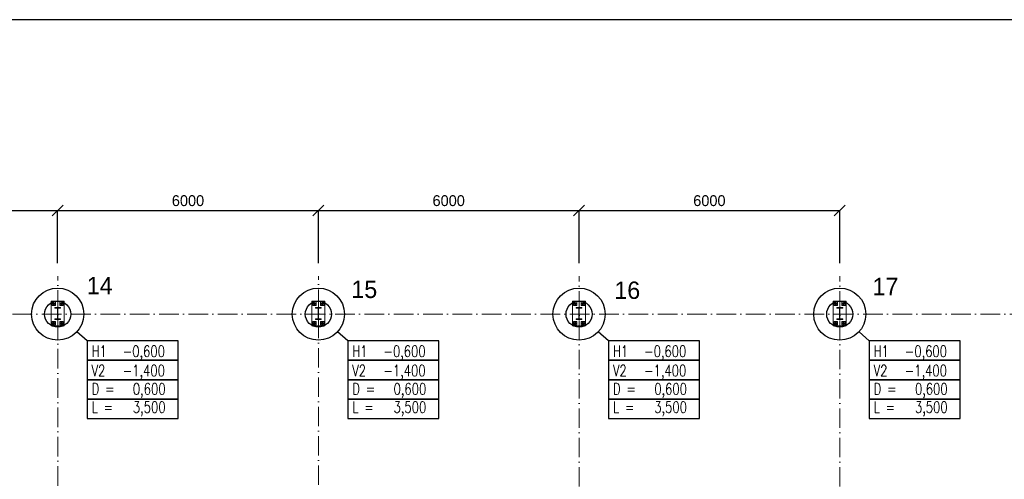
# Model space of a CAD drawing. Header units: millimetres. Extents: x -189 to 208706, y -45399 to 29996.
# Tile 12 of 16: x 44483 to 67145, y 19411 to 29996. Entities that reach past the tile are written whole.
import ezdxf

# ---------------------------------------------------------------- set-up
doc = ezdxf.new("R2010")
doc.units = ezdxf.units.MM
doc.header["$LTSCALE"] = 0.5
doc.linetypes.add('ACAD_ISO10W100', pattern=[18, 12, -3, 0, -3])
doc.linetypes.add('XKITLINE00', pattern=[0])
for name, color, linetype in [('CISLA', 2, 'Continuous'), ('KOTY', 4, 'Continuous'), ('PILOTY', 2, 'Continuous')]:
    doc.layers.add(name, color=color, linetype=linetype)
doc.layers.add('Mřížka', color=4, linetype='ACAD_ISO10W100', lineweight=0)
doc.layers.add('Položka', color=1, linetype='Continuous', lineweight=0)
doc.styles.add('RomanS', font='romans.shx')
doc.dimstyles.new('ISO-25', dxfattribs={"dimscale": 100, "dimtxt": 2.5, "dimasz": 2.5, "dimexe": 0, "dimexo": 3, "dimgap": 1, "dimtad": 3, "dimdec": 0, "dimtxsty": 'Standard', "dimblk": 'OBLIQUE', "dimcen": 2.5, "dimclrd": 256, "dimclre": 256, "dimadec": 0, "dimazin": 0, "dimtfac": 1, "dimtdec": 0, "dimtmove": 0, "dimatfit": 3, "dimfxl": 0, "dimlwd": -1, "dimlwe": -1, "dimarcsym": 0})

# ---------------------------------------------------------------- blocks, each defined once
blk = doc.blocks.new('_Oblique')
at = {"color": 0, "linetype": 'ByBlock', "lineweight": -2}
blk.add_line((-0.5, -0.5), (0.5, 0.5), dxfattribs=at)
blk = doc.blocks.new('*D9')
at = {"layer": 'Defpoints', "color": 0}
for p in [(45357, 25602), (39357, 24092), (45357, 24092)]:
    blk.add_point(p, dxfattribs=at)
at = {"layer": 'KOTY'}
for p, q in [((39357, 24392), (39357, 25602)), ((39357, 25602), (45357, 25602)), ((45357, 24392), (45357, 25602))]:
    blk.add_line(p, q, dxfattribs=at)
at = {"layer": 'KOTY', "xscale": 250, "yscale": 250, "zscale": 250, "rotation": 180}
blk.add_blockref('_Oblique', (39357, 25602), dxfattribs=at)
at = {"layer": 'KOTY', "xscale": 250, "yscale": 250, "zscale": 250}
blk.add_blockref('_Oblique', (45357, 25602), dxfattribs=at)
at = {"layer": 'KOTY', "color": 0, "insert": (42357, 25827), "char_height": 250, "attachment_point": 5}
blk.add_mtext('6000', dxfattribs=at)
blk = doc.blocks.new('*D10')
at = {"layer": 'Defpoints', "color": 0}
for p in [(51357, 25602), (45357, 24092), (51357, 24092)]:
    blk.add_point(p, dxfattribs=at)
at = {"layer": 'KOTY'}
for p, q in [((45357, 24392), (45357, 25602)), ((45357, 25602), (51357, 25602)), ((51357, 24392), (51357, 25602))]:
    blk.add_line(p, q, dxfattribs=at)
at = {"layer": 'KOTY', "xscale": 250, "yscale": 250, "zscale": 250, "rotation": 180}
blk.add_blockref('_Oblique', (45357, 25602), dxfattribs=at)
at = {"layer": 'KOTY', "xscale": 250, "yscale": 250, "zscale": 250}
blk.add_blockref('_Oblique', (51357, 25602), dxfattribs=at)
at = {"layer": 'KOTY', "color": 0, "insert": (48357, 25827), "char_height": 250, "attachment_point": 5}
blk.add_mtext('6000', dxfattribs=at)
blk = doc.blocks.new('*D11')
at = {"layer": 'Defpoints', "color": 0}
for p in [(57357, 25602), (51357, 24092), (57357, 24092)]:
    blk.add_point(p, dxfattribs=at)
at = {"layer": 'KOTY'}
for p, q in [((51357, 24392), (51357, 25602)), ((51357, 25602), (57357, 25602)), ((57357, 24392), (57357, 25602))]:
    blk.add_line(p, q, dxfattribs=at)
at = {"layer": 'KOTY', "xscale": 250, "yscale": 250, "zscale": 250, "rotation": 180}
blk.add_blockref('_Oblique', (51357, 25602), dxfattribs=at)
at = {"layer": 'KOTY', "xscale": 250, "yscale": 250, "zscale": 250}
blk.add_blockref('_Oblique', (57357, 25602), dxfattribs=at)
at = {"layer": 'KOTY', "color": 0, "insert": (54357, 25827), "char_height": 250, "attachment_point": 5}
blk.add_mtext('6000', dxfattribs=at)
blk = doc.blocks.new('*D12')
at = {"layer": 'Defpoints', "color": 0}
for p in [(63357, 25602), (57357, 24092), (63357, 24092)]:
    blk.add_point(p, dxfattribs=at)
at = {"layer": 'KOTY'}
for p, q in [((57357, 24392), (57357, 25602)), ((57357, 25602), (63357, 25602)), ((63357, 24392), (63357, 25602))]:
    blk.add_line(p, q, dxfattribs=at)
at = {"layer": 'KOTY', "xscale": 250, "yscale": 250, "zscale": 250, "rotation": 180}
blk.add_blockref('_Oblique', (57357, 25602), dxfattribs=at)
at = {"layer": 'KOTY', "xscale": 250, "yscale": 250, "zscale": 250}
blk.add_blockref('_Oblique', (63357, 25602), dxfattribs=at)
at = {"layer": 'KOTY', "color": 0, "insert": (60357, 25827), "char_height": 250, "attachment_point": 5}
blk.add_mtext('6000', dxfattribs=at)

msp = doc.modelspace()

# ---------------------------------------------------------------- linework, layer by layer
for p, q in [((71867.8, 29995.9), (-188.7, 29995.9)), ((46032.9, 22598.8), (45800.5, 22810.9)), ((52032.9, 22598.8), (51800.5, 22810.9)), ((58032.9, 22598.8), (57800.5, 22810.9)), ((64032.9, 22598.8), (63800.5, 22810.9))]:
    msp.add_line(p, q)
at = {"linetype": 'Continuous'}
for points in [[(46032.9, 22598.8), (46032.9, 22152.1), (48129, 22152.1), (48129, 22598.8)], [(52032.9, 22598.8), (52032.9, 22152.1), (54129, 22152.1), (54129, 22598.8)], [(58032.9, 22598.8), (58032.9, 22152.1), (60129, 22152.1), (60129, 22598.8)], [(64032.9, 22598.8), (64032.9, 22152.1), (66129, 22152.1), (66129, 22598.8)], [(46032.9, 22152.1), (46032.9, 21705.5), (48129, 21705.5), (48129, 22152.1)], [(52032.9, 22152.1), (52032.9, 21705.5), (54129, 21705.5), (54129, 22152.1)], [(58032.9, 22152.1), (58032.9, 21705.5), (60129, 21705.5), (60129, 22152.1)], [(64032.9, 22152.1), (64032.9, 21705.5), (66129, 21705.5), (66129, 22152.1)], [(46032.9, 21705.5), (46032.9, 21258.9), (48129, 21258.9), (48129, 21705.5)], [(52032.9, 21705.5), (52032.9, 21258.9), (54129, 21258.9), (54129, 21705.5)], [(58032.9, 21705.5), (58032.9, 21258.9), (60129, 21258.9), (60129, 21705.5)], [(64032.9, 21705.5), (64032.9, 21258.9), (66129, 21258.9), (66129, 21705.5)], [(46032.9, 21258.9), (46032.9, 20812.3), (48129, 20812.3), (48129, 21258.9)], [(52032.9, 21258.9), (52032.9, 20812.3), (54129, 20812.3), (54129, 21258.9)], [(58032.9, 21258.9), (58032.9, 20812.3), (60129, 20812.3), (60129, 21258.9)], [(64032.9, 21258.9), (64032.9, 20812.3), (66129, 20812.3), (66129, 21258.9)]]:
    msp.add_lwpolyline(points, close=True, dxfattribs=at)
at = {"layer": 'Mřížka', "lineweight": 15, "ltscale": 75}
for p, q in [((45357.3, 5761.8), (45357.3, 24092.1)), ((51357.3, -970.4), (51357.3, 24092.1)), ((57357.3, -1008.9), (57357.3, 24092.1)), ((63357.3, -1008.9), (63357.3, 24092.1)), ((3136.8, 23215.3), (68450.2, 23215.3))]:
    msp.add_line(p, q, dxfattribs=at)
at = {"layer": 'PILOTY'}
for centre, radius in [((45357.3, 23215.3), 600), ((51357.3, 23215.3), 600), ((57357.3, 23215.3), 600), ((63357.3, 23215.3), 600), ((45357.3, 23215.3), 300), ((51357.3, 23215.3), 300), ((57357.3, 23215.3), 300), ((63357.3, 23215.3), 300)]:
    msp.add_circle(centre, radius, dxfattribs=at)
at = {"layer": 'Položka', "linetype": 'XKITLINE00', "lineweight": 0}
for p, q in [((45207.3, 23515.3), (45207.3, 22945.3)), ((45207.3, 23515.3), (45507.3, 23515.3)), ((45227.3, 23495.3), (45307.3, 23495.3)), ((45227.3, 23415.3), (45227.3, 23495.3)), ((45307.3, 23415.3), (45227.3, 23415.3)), ((45247.7, 23466.6), (45267.3, 23477.9)), ((45247.7, 23444), (45247.7, 23466.6)), ((45267.3, 23432.7), (45247.7, 23444)), ((45267.3, 23477.9), (45286.9, 23466.6)), ((45286.9, 23444), (45267.3, 23432.7)), ((45286.9, 23466.6), (45286.9, 23444)), ((45289.8, 23365.3), (45424.8, 23365.3)), ((45289.8, 23355.1), (45289.8, 23365.3)), ((45289.8, 23365.3), (45424.8, 23365.3)), ((45289.8, 23355.1), (45289.8, 23365.3)), ((45339, 23355.1), (45289.8, 23355.1)), ((45339, 23355.1), (45289.8, 23355.1)), ((45307.3, 23495.3), (45307.3, 23415.3)), ((45344.7, 23354), (45339, 23355.1)), ((45344.7, 23354), (45339, 23355.1)), ((45354, 23340.1), (45352.8, 23345.9)), ((45354, 23340.1), (45352.8, 23345.9)), ((45377.4, 23365.3), (45353.7, 23341.6)), ((45361.7, 23345.9), (45360.6, 23340.1)), ((45361.7, 23345.9), (45360.6, 23340.1)), ((45375.6, 23355.1), (45369.8, 23354)), ((45375.6, 23355.1), (45369.8, 23354)), ((45424.8, 23355.1), (45375.6, 23355.1)), ((45424.8, 23355.1), (45375.6, 23355.1)), ((45407.3, 23495.3), (45487.3, 23495.3)), ((45407.3, 23415.3), (45407.3, 23495.3)), ((45487.3, 23415.3), (45407.3, 23415.3)), ((45424.8, 23365.3), (45424.8, 23355.1)), ((45424.8, 23365.3), (45424.8, 23355.1)), ((45427.7, 23466.6), (45447.3, 23477.9)), ((45427.7, 23444), (45427.7, 23466.6)), ((45447.3, 23432.7), (45427.7, 23444)), ((45447.3, 23477.9), (45466.9, 23466.6)), ((45466.9, 23444), (45447.3, 23432.7)), ((45466.9, 23466.6), (45466.9, 23444)), ((45487.3, 23495.3), (45487.3, 23415.3)), ((45507.3, 23515.3), (45507.3, 22945.3)), ((51207.3, 23515.3), (51207.3, 22945.3)), ((51207.3, 23515.3), (51507.3, 23515.3)), ((51227.3, 23495.3), (51307.3, 23495.3)), ((51227.3, 23415.3), (51227.3, 23495.3)), ((51307.3, 23415.3), (51227.3, 23415.3)), ((51247.7, 23466.6), (51267.3, 23477.9)), ((51247.7, 23444), (51247.7, 23466.6)), ((51267.3, 23432.7), (51247.7, 23444)), ((51267.3, 23477.9), (51286.9, 23466.6)), ((51286.9, 23444), (51267.3, 23432.7)), ((51286.9, 23466.6), (51286.9, 23444)), ((51289.8, 23365.3), (51424.8, 23365.3)), ((51289.8, 23355.1), (51289.8, 23365.3)), ((51289.8, 23365.3), (51424.8, 23365.3)), ((51289.8, 23355.1), (51289.8, 23365.3)), ((51339, 23355.1), (51289.8, 23355.1)), ((51339, 23355.1), (51289.8, 23355.1)), ((51307.3, 23495.3), (51307.3, 23415.3)), ((51344.7, 23354), (51339, 23355.1)), ((51344.7, 23354), (51339, 23355.1)), ((51354, 23340.1), (51352.8, 23345.9)), ((51354, 23340.1), (51352.8, 23345.9)), ((51361.7, 23345.9), (51360.6, 23340.1)), ((51361.7, 23345.9), (51360.6, 23340.1)), ((51375.6, 23355.1), (51369.8, 23354)), ((51375.6, 23355.1), (51369.8, 23354)), ((51424.8, 23355.1), (51375.6, 23355.1)), ((51424.8, 23355.1), (51375.6, 23355.1)), ((51407.3, 23495.3), (51487.3, 23495.3)), ((51407.3, 23415.3), (51407.3, 23495.3)), ((51487.3, 23415.3), (51407.3, 23415.3)), ((51424.8, 23365.3), (51424.8, 23355.1)), ((51424.8, 23365.3), (51424.8, 23355.1)), ((51427.7, 23466.6), (51447.3, 23477.9)), ((51427.7, 23444), (51427.7, 23466.6)), ((51447.3, 23432.7), (51427.7, 23444)), ((51447.3, 23477.9), (51466.9, 23466.6)), ((51466.9, 23444), (51447.3, 23432.7)), ((51466.9, 23466.6), (51466.9, 23444)), ((51487.3, 23495.3), (51487.3, 23415.3)), ((51507.3, 23515.3), (51507.3, 22945.3)), ((57207.3, 23515.3), (57207.3, 22945.3)), ((57207.3, 23515.3), (57507.3, 23515.3)), ((57227.3, 23495.3), (57307.3, 23495.3)), ((57227.3, 23415.3), (57227.3, 23495.3)), ((57307.3, 23415.3), (57227.3, 23415.3)), ((57247.7, 23466.6), (57267.3, 23477.9)), ((57247.7, 23444), (57247.7, 23466.6)), ((57267.3, 23432.7), (57247.7, 23444)), ((57267.3, 23477.9), (57286.9, 23466.6)), ((57286.9, 23444), (57267.3, 23432.7)), ((57286.9, 23466.6), (57286.9, 23444)), ((57289.8, 23365.3), (57424.8, 23365.3)), ((57289.8, 23355.1), (57289.8, 23365.3)), ((57289.8, 23365.3), (57424.8, 23365.3)), ((57289.8, 23355.1), (57289.8, 23365.3)), ((57339, 23355.1), (57289.8, 23355.1)), ((57339, 23355.1), (57289.8, 23355.1)), ((57307.3, 23495.3), (57307.3, 23415.3)), ((57344.7, 23354), (57339, 23355.1)), ((57344.7, 23354), (57339, 23355.1)), ((57354, 23340.1), (57352.8, 23345.9)), ((57354, 23340.1), (57352.8, 23345.9)), ((57361.7, 23345.9), (57360.6, 23340.1)), ((57361.7, 23345.9), (57360.6, 23340.1)), ((57375.6, 23355.1), (57369.8, 23354)), ((57375.6, 23355.1), (57369.8, 23354)), ((57424.8, 23355.1), (57375.6, 23355.1)), ((57424.8, 23355.1), (57375.6, 23355.1)), ((57407.3, 23495.3), (57487.3, 23495.3)), ((57407.3, 23415.3), (57407.3, 23495.3)), ((57487.3, 23415.3), (57407.3, 23415.3)), ((57424.8, 23365.3), (57424.8, 23355.1)), ((57424.8, 23365.3), (57424.8, 23355.1)), ((57427.7, 23466.6), (57447.3, 23477.9)), ((57427.7, 23444), (57427.7, 23466.6)), ((57447.3, 23432.7), (57427.7, 23444)), ((57447.3, 23477.9), (57466.9, 23466.6)), ((57466.9, 23444), (57447.3, 23432.7)), ((57466.9, 23466.6), (57466.9, 23444)), ((57487.3, 23495.3), (57487.3, 23415.3)), ((57507.3, 23515.3), (57507.3, 22945.3)), ((63207.3, 23515.3), (63207.3, 22945.3)), ((63207.3, 23515.3), (63507.3, 23515.3)), ((63227.3, 23495.3), (63307.3, 23495.3)), ((63227.3, 23415.3), (63227.3, 23495.3)), ((63307.3, 23415.3), (63227.3, 23415.3)), ((63247.7, 23466.6), (63267.3, 23477.9)), ((63247.7, 23444), (63247.7, 23466.6)), ((63267.3, 23432.7), (63247.7, 23444)), ((63267.3, 23477.9), (63286.9, 23466.6)), ((63286.9, 23444), (63267.3, 23432.7)), ((63286.9, 23466.6), (63286.9, 23444)), ((63289.8, 23365.3), (63424.8, 23365.3)), ((63289.8, 23355.1), (63289.8, 23365.3)), ((63289.8, 23365.3), (63424.8, 23365.3)), ((63289.8, 23355.1), (63289.8, 23365.3)), ((63339, 23355.1), (63289.8, 23355.1)), ((63339, 23355.1), (63289.8, 23355.1)), ((63307.3, 23495.3), (63307.3, 23415.3)), ((63344.7, 23354), (63339, 23355.1)), ((63344.7, 23354), (63339, 23355.1)), ((63354, 23340.1), (63352.8, 23345.9)), ((63354, 23340.1), (63352.8, 23345.9)), ((63363.1, 23348), (63354, 23338.8)), ((63361.7, 23345.9), (63360.6, 23340.1)), ((63361.7, 23345.9), (63360.6, 23340.1)), ((63380.5, 23365.3), (63367.7, 23352.5)), ((63375.6, 23355.1), (63369.8, 23354)), ((63375.6, 23355.1), (63369.8, 23354)), ((63424.8, 23355.1), (63375.6, 23355.1)), ((63424.8, 23355.1), (63375.6, 23355.1)), ((63407.3, 23495.3), (63487.3, 23495.3)), ((63407.3, 23415.3), (63407.3, 23495.3)), ((63487.3, 23415.3), (63407.3, 23415.3)), ((63424.8, 23365.3), (63424.8, 23355.1)), ((63424.8, 23365.3), (63424.8, 23355.1)), ((63427.7, 23466.6), (63447.3, 23477.9)), ((63427.7, 23444), (63427.7, 23466.6)), ((63447.3, 23432.7), (63427.7, 23444)), ((63447.3, 23477.9), (63466.9, 23466.6)), ((63466.9, 23444), (63447.3, 23432.7)), ((63466.9, 23466.6), (63466.9, 23444)), ((63487.3, 23495.3), (63487.3, 23415.3)), ((63507.3, 23515.3), (63507.3, 22945.3)), ((45352.8, 23114.8), (45354, 23120.5)), ((45352.8, 23114.8), (45354, 23120.5)), ((45354, 23120.5), (45354, 23340.1)), ((45354, 23120.5), (45354, 23340.1)), ((45360.6, 23120.5), (45360.6, 23340.1)), ((45360.6, 23120.5), (45360.6, 23340.1)), ((45360.6, 23120.5), (45361.7, 23114.8)), ((45360.6, 23120.5), (45361.7, 23114.8)), ((51352.8, 23114.8), (51354, 23120.5)), ((51352.8, 23114.8), (51354, 23120.5)), ((51354, 23120.5), (51354, 23340.1)), ((51354, 23120.5), (51354, 23340.1)), ((51360.6, 23120.5), (51360.6, 23340.1)), ((51360.6, 23120.5), (51360.6, 23340.1)), ((51360.6, 23120.5), (51361.7, 23114.8)), ((51360.6, 23120.5), (51361.7, 23114.8)), ((57352.8, 23114.8), (57354, 23120.5)), ((57352.8, 23114.8), (57354, 23120.5)), ((57354, 23120.5), (57354, 23340.1)), ((57354, 23120.5), (57354, 23340.1)), ((57360.6, 23226.7), (57354, 23220.1)), ((57360.6, 23120.5), (57360.6, 23340.1)), ((57360.6, 23120.5), (57360.6, 23340.1)), ((57360.6, 23120.5), (57361.7, 23114.8)), ((57360.6, 23120.5), (57361.7, 23114.8)), ((63352.8, 23114.8), (63354, 23120.5)), ((63352.8, 23114.8), (63354, 23120.5)), ((63354, 23120.5), (63354, 23340.1)), ((63354, 23120.5), (63354, 23340.1)), ((63360.6, 23120.5), (63360.6, 23340.1)), ((63360.6, 23120.5), (63360.6, 23340.1)), ((63360.6, 23120.5), (63361.7, 23114.8)), ((63360.6, 23120.5), (63361.7, 23114.8)), ((45207.3, 22945.3), (45507.3, 22945.3)), ((45227.3, 23045.3), (45307.3, 23045.3)), ((45227.3, 22965.3), (45227.3, 23045.3)), ((45307.3, 22965.3), (45227.3, 22965.3)), ((45247.7, 23016.6), (45267.3, 23027.9)), ((45247.7, 22994), (45247.7, 23016.6)), ((45267.3, 22982.7), (45247.7, 22994)), ((45267.3, 23027.9), (45286.9, 23016.6)), ((45286.9, 22994), (45267.3, 22982.7)), ((45286.9, 23016.6), (45286.9, 22994)), ((45289.8, 23105.5), (45339, 23105.5)), ((45289.8, 23095.3), (45289.8, 23105.5)), ((45289.8, 23105.5), (45339, 23105.5)), ((45289.8, 23095.3), (45289.8, 23105.5)), ((45424.8, 23095.3), (45289.8, 23095.3)), ((45424.8, 23095.3), (45289.8, 23095.3)), ((45307.3, 23045.3), (45307.3, 22965.3)), ((45339, 23105.5), (45344.7, 23106.7)), ((45339, 23105.5), (45344.7, 23106.7)), ((45369.8, 23106.7), (45375.6, 23105.5)), ((45369.8, 23106.7), (45375.6, 23105.5)), ((45375.6, 23105.5), (45424.8, 23105.5)), ((45375.6, 23105.5), (45424.8, 23105.5)), ((45407.3, 23045.3), (45487.3, 23045.3)), ((45407.3, 22965.3), (45407.3, 23045.3)), ((45487.3, 22965.3), (45407.3, 22965.3)), ((45424.8, 23105.5), (45424.8, 23095.3)), ((45424.8, 23105.5), (45424.8, 23095.3)), ((45427.7, 23016.6), (45447.3, 23027.9)), ((45427.7, 22994), (45427.7, 23016.6)), ((45447.3, 22982.7), (45427.7, 22994)), ((45447.3, 23027.9), (45466.9, 23016.6)), ((45466.9, 22994), (45447.3, 22982.7)), ((45466.9, 23016.6), (45466.9, 22994)), ((45487.3, 23045.3), (45487.3, 22965.3)), ((51207.3, 22945.3), (51507.3, 22945.3)), ((51227.3, 23045.3), (51307.3, 23045.3)), ((51227.3, 22965.3), (51227.3, 23045.3)), ((51307.3, 22965.3), (51227.3, 22965.3)), ((51247.7, 23016.6), (51267.3, 23027.9)), ((51247.7, 22994), (51247.7, 23016.6)), ((51267.3, 22982.7), (51247.7, 22994)), ((51267.3, 23027.9), (51286.9, 23016.6)), ((51286.9, 22994), (51267.3, 22982.7)), ((51286.9, 23016.6), (51286.9, 22994)), ((51289.8, 23105.5), (51339, 23105.5)), ((51289.8, 23095.3), (51289.8, 23105.5)), ((51289.8, 23105.5), (51339, 23105.5)), ((51289.8, 23095.3), (51289.8, 23105.5)), ((51424.8, 23095.3), (51289.8, 23095.3)), ((51424.8, 23095.3), (51289.8, 23095.3)), ((51307.3, 23045.3), (51307.3, 22965.3)), ((51339, 23105.5), (51344.7, 23106.7)), ((51339, 23105.5), (51344.7, 23106.7)), ((51364, 23111.4), (51347.9, 23095.3)), ((51369.8, 23106.7), (51375.6, 23105.5)), ((51369.8, 23106.7), (51375.6, 23105.5)), ((51375.6, 23105.5), (51424.8, 23105.5)), ((51375.6, 23105.5), (51424.8, 23105.5)), ((51407.3, 23045.3), (51487.3, 23045.3)), ((51407.3, 22965.3), (51407.3, 23045.3)), ((51487.3, 22965.3), (51407.3, 22965.3)), ((51424.8, 23105.5), (51424.8, 23095.3)), ((51424.8, 23105.5), (51424.8, 23095.3)), ((51427.7, 23016.6), (51447.3, 23027.9)), ((51427.7, 22994), (51427.7, 23016.6)), ((51447.3, 22982.7), (51427.7, 22994)), ((51447.3, 23027.9), (51466.9, 23016.6)), ((51466.9, 22994), (51447.3, 22982.7)), ((51466.9, 23016.6), (51466.9, 22994)), ((51487.3, 23045.3), (51487.3, 22965.3)), ((57207.3, 22945.3), (57507.3, 22945.3)), ((57227.3, 23045.3), (57307.3, 23045.3)), ((57227.3, 22965.3), (57227.3, 23045.3)), ((57307.3, 22965.3), (57227.3, 22965.3)), ((57247.7, 23016.6), (57267.3, 23027.9)), ((57247.7, 22994), (57247.7, 23016.6)), ((57267.3, 22982.7), (57247.7, 22994)), ((57267.3, 23027.9), (57286.9, 23016.6)), ((57286.9, 22994), (57267.3, 22982.7)), ((57286.9, 23016.6), (57286.9, 22994)), ((57289.8, 23105.5), (57339, 23105.5)), ((57289.8, 23095.3), (57289.8, 23105.5)), ((57289.8, 23105.5), (57339, 23105.5)), ((57289.8, 23095.3), (57289.8, 23105.5)), ((57424.8, 23095.3), (57289.8, 23095.3)), ((57424.8, 23095.3), (57289.8, 23095.3)), ((57307.3, 23045.3), (57307.3, 22965.3)), ((57339, 23105.5), (57344.7, 23106.7)), ((57339, 23105.5), (57344.7, 23106.7)), ((57369.8, 23106.7), (57375.6, 23105.5)), ((57369.8, 23106.7), (57375.6, 23105.5)), ((57375.6, 23105.5), (57424.8, 23105.5)), ((57375.6, 23105.5), (57424.8, 23105.5)), ((57407.3, 23045.3), (57487.3, 23045.3)), ((57407.3, 22965.3), (57407.3, 23045.3)), ((57487.3, 22965.3), (57407.3, 22965.3)), ((57424.8, 23105.5), (57424.8, 23095.3)), ((57424.8, 23105.5), (57424.8, 23095.3)), ((57427.7, 23016.6), (57447.3, 23027.9)), ((57427.7, 22994), (57427.7, 23016.6)), ((57447.3, 22982.7), (57427.7, 22994)), ((57447.3, 23027.9), (57466.9, 23016.6)), ((57466.9, 22994), (57447.3, 22982.7)), ((57466.9, 23016.6), (57466.9, 22994)), ((57487.3, 23045.3), (57487.3, 22965.3)), ((63207.3, 22945.3), (63507.3, 22945.3)), ((63227.3, 23045.3), (63307.3, 23045.3)), ((63227.3, 22965.3), (63227.3, 23045.3)), ((63307.3, 22965.3), (63227.3, 22965.3)), ((63247.7, 23016.6), (63267.3, 23027.9)), ((63247.7, 22994), (63247.7, 23016.6)), ((63267.3, 22982.7), (63247.7, 22994)), ((63267.3, 23027.9), (63286.9, 23016.6)), ((63286.9, 22994), (63267.3, 22982.7)), ((63286.9, 23016.6), (63286.9, 22994)), ((63289.8, 23105.5), (63339, 23105.5)), ((63289.8, 23095.3), (63289.8, 23105.5)), ((63289.8, 23105.5), (63339, 23105.5)), ((63289.8, 23095.3), (63289.8, 23105.5)), ((63424.8, 23095.3), (63289.8, 23095.3)), ((63424.8, 23095.3), (63289.8, 23095.3)), ((63307.3, 23045.3), (63307.3, 22965.3)), ((63339, 23105.5), (63344.7, 23106.7)), ((63339, 23105.5), (63344.7, 23106.7)), ((63369.8, 23106.7), (63375.6, 23105.5)), ((63369.8, 23106.7), (63375.6, 23105.5)), ((63375.6, 23105.5), (63424.8, 23105.5)), ((63375.6, 23105.5), (63424.8, 23105.5)), ((63407.3, 23045.3), (63487.3, 23045.3)), ((63407.3, 22965.3), (63407.3, 23045.3)), ((63487.3, 22965.3), (63407.3, 22965.3)), ((63424.8, 23105.5), (63424.8, 23095.3)), ((63424.8, 23105.5), (63424.8, 23095.3)), ((63427.7, 23016.6), (63447.3, 23027.9)), ((63427.7, 22994), (63427.7, 23016.6)), ((63447.3, 22982.7), (63427.7, 22994)), ((63447.3, 23027.9), (63466.9, 23016.6)), ((63466.9, 22994), (63447.3, 22982.7)), ((63466.9, 23016.6), (63466.9, 22994)), ((63487.3, 23045.3), (63487.3, 22965.3))]:
    msp.add_line(p, q, dxfattribs=at)
for centre, radius, start, end in [((45267.3, 23455.3), 13.5, 0, 180), ((45267.3, 23455.3), 13.5, 180, 0), ((45339, 23340.1), 15, 22.5, 67.5), ((45339, 23340.1), 15, 22.5, 67.5), ((45375.6, 23340.1), 15, 112.5, 157.5), ((45375.6, 23340.1), 15, 112.5, 157.5), ((45447.3, 23455.3), 13.5, 0, 180), ((45447.3, 23455.3), 13.5, 180, 0), ((51267.3, 23455.3), 13.5, 0, 180), ((51267.3, 23455.3), 13.5, 180, 0), ((51339, 23340.1), 15, 22.5, 67.5), ((51339, 23340.1), 15, 22.5, 67.5), ((51375.6, 23340.1), 15, 112.5, 157.5), ((51375.6, 23340.1), 15, 112.5, 157.5), ((51447.3, 23455.3), 13.5, 0, 180), ((51447.3, 23455.3), 13.5, 180, 0), ((57267.3, 23455.3), 13.5, 0, 180), ((57267.3, 23455.3), 13.5, 180, 0), ((57339, 23340.1), 15, 22.5, 67.5), ((57339, 23340.1), 15, 22.5, 67.5), ((57375.6, 23340.1), 15, 112.5, 157.5), ((57375.6, 23340.1), 15, 112.5, 157.5), ((57447.3, 23455.3), 13.5, 0, 180), ((57447.3, 23455.3), 13.5, 180, 0), ((63267.3, 23455.3), 13.5, 0, 180), ((63267.3, 23455.3), 13.5, 180, 0), ((63339, 23340.1), 15, 22.5, 67.5), ((63339, 23340.1), 15, 22.5, 67.5), ((63375.6, 23340.1), 15, 112.5, 157.5), ((63375.6, 23340.1), 15, 112.5, 157.5), ((63447.3, 23455.3), 13.5, 0, 180), ((63447.3, 23455.3), 13.5, 180, 0), ((45267.3, 23005.3), 13.5, 0, 180), ((45267.3, 23005.3), 13.5, 180, 0), ((45339, 23120.5), 15, 292.5, 337.5), ((45339, 23120.5), 15, 292.5, 337.5), ((45375.6, 23120.5), 15, 202.5, 247.5), ((45375.6, 23120.5), 15, 202.5, 247.5), ((45447.3, 23005.3), 13.5, 0, 180), ((45447.3, 23005.3), 13.5, 180, 0), ((51267.3, 23005.3), 13.5, 0, 180), ((51267.3, 23005.3), 13.5, 180, 0), ((51339, 23120.5), 15, 292.5, 337.5), ((51339, 23120.5), 15, 292.5, 337.5), ((51375.6, 23120.5), 15, 202.5, 247.5), ((51375.6, 23120.5), 15, 202.5, 247.5), ((51447.3, 23005.3), 13.5, 0, 180), ((51447.3, 23005.3), 13.5, 180, 0), ((57267.3, 23005.3), 13.5, 0, 180), ((57267.3, 23005.3), 13.5, 180, 0), ((57339, 23120.5), 15, 292.5, 337.5), ((57339, 23120.5), 15, 292.5, 337.5), ((57375.6, 23120.5), 15, 202.5, 247.5), ((57375.6, 23120.5), 15, 202.5, 247.5), ((57447.3, 23005.3), 13.5, 0, 180), ((57447.3, 23005.3), 13.5, 180, 0), ((63267.3, 23005.3), 13.5, 0, 180), ((63267.3, 23005.3), 13.5, 180, 0), ((63339, 23120.5), 15, 292.5, 337.5), ((63339, 23120.5), 15, 292.5, 337.5), ((63375.6, 23120.5), 15, 202.5, 247.5), ((63375.6, 23120.5), 15, 202.5, 247.5), ((63447.3, 23005.3), 13.5, 0, 180), ((63447.3, 23005.3), 13.5, 180, 0)]:
    msp.add_arc(centre, radius, start, end, dxfattribs=at)

# ---------------------------------------------------------------- texts
at = {"linetype": 'Continuous', "style": 'RomanS', "width": 0.75}
for s, p in [('H1', (46138, 22231)), ('-0,600', (46856.4, 22231)), ('H1', (52138, 22231)), ('-0,600', (52856.4, 22231)), ('H1', (58138, 22231)), ('-0,600', (58856.4, 22231)), ('H1', (64138, 22231)), ('-0,600', (64856.4, 22231)), ('V2', (46138, 21784.3)), ('-1,400', (46856.4, 21784.3)), ('V2', (52138, 21784.3)), ('-1,400', (52856.4, 21784.3)), ('V2', (58138, 21784.3)), ('-1,400', (58856.4, 21784.3)), ('V2', (64138, 21784.3)), ('-1,400', (64856.4, 21784.3)), ('D =', (46138, 21363.6)), ('0,600', (47088.2, 21363.6)), ('D =', (52138, 21363.6)), ('0,600', (53088.2, 21363.6)), ('D =', (58138, 21363.6)), ('0,600', (59088.2, 21363.6)), ('D =', (64138, 21363.6)), ('0,600', (65088.2, 21363.6)), ('L =', (46138, 20942.8)), ('3,500', (47088.2, 20942.8)), ('L =', (52138, 20942.8)), ('3,500', (53088.2, 20942.8)), ('L =', (58138, 20942.8)), ('3,500', (59088.2, 20942.8)), ('L =', (64138, 20942.8)), ('3,500', (65088.2, 20942.8))]:
    msp.add_text(s, height=259.88, dxfattribs=at).set_placement(p)
at = {"layer": 'CISLA'}
for s, p in [('14', (46027.4, 23672.8)), ('17', (64112.2, 23651.9)), ('15', (52116.9, 23586.8)), ('16', (58169.5, 23565.9))]:
    msp.add_text(s, height=400, dxfattribs=at).set_placement(p)

# ---------------------------------------------------------------- dimensions: what is measured, and where the dimension line sits
at = {"layer": 'KOTY'}
for base, p1, p2, picture, middle in [((45357.3, 25601.5), (39357.3, 24092.1), (45357.3, 24092.1), '*D9', (42357.3, 25826.5)), ((51357.3, 25601.5), (45357.3, 24092.1), (51357.3, 24092.1), '*D10', (48357.3, 25826.5)), ((57357.3, 25601.5), (51357.3, 24092.1), (57357.3, 24092.1), '*D11', (54357.3, 25826.5)), ((63357.3, 25601.5), (57357.3, 24092.1), (63357.3, 24092.1), '*D12', (60357.3, 25826.5))]:
    dim = msp.add_linear_dim(base=base, p1=p1, p2=p2, dimstyle='ISO-25', override={"dimtmove": 1}, dxfattribs=at)
    dim.commit()
    dim.dimension.update_dxf_attribs({"geometry": picture, "text_midpoint": middle})

doc.saveas('drawing.dxf')
